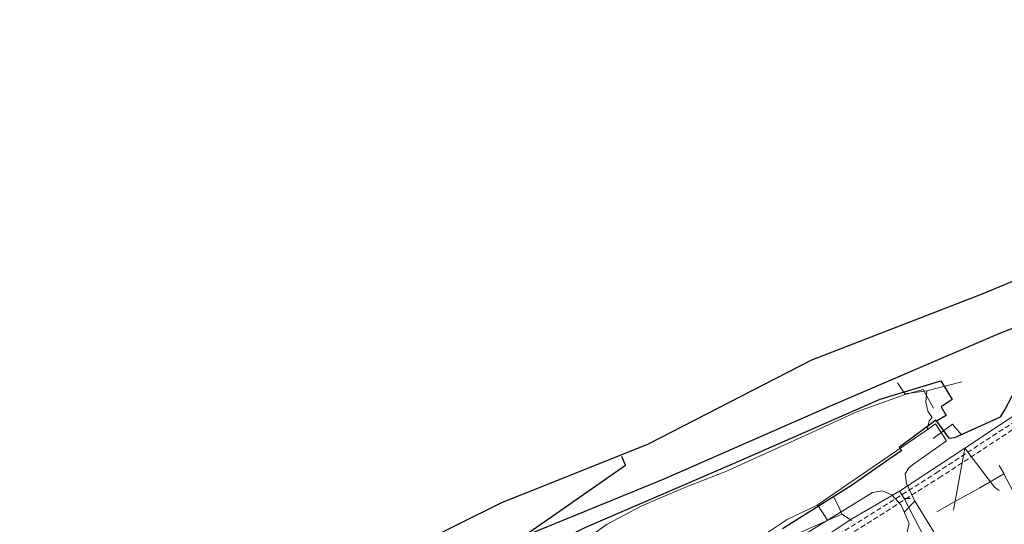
# Model space of a CAD drawing. Header units: metres. Extents: x -535942 to -530626, y -1087729 to -1086275.
# Tile 238 of 247: x -533945 to -533552, y -1086522 to -1086321. Entities that reach past the tile are written whole.
import ezdxf

# ---------------------------------------------------------------- set-up
doc = ezdxf.new("R2010")
doc.units = ezdxf.units.M
doc.linetypes.add('B_CARA_03', pattern=[3, 2, -1])
for name, color, linetype in [('_blok katastr', 7, 'Continuous'), ('_blok podklad SS', 7, 'Continuous'), ('_blok SS sítě', 7, 'Continuous')]:
    doc.layers.add(name, color=color, linetype=linetype)
for name, color, linetype, lineweight in [('AG uzemnění', 251, 'G_VED_663_PZ', 13), ('AG_SS kanal_déšť', 251, 'G_POTR_626_PN', 13), ('AG_SS náhon', 251, 'B_CARA_03', 13), ('AG_SS osvětlení', 251, 'HP_04_VO', 13), ('AG_SS voda pitna', 251, 'G_POTR_616_PN', 13)]:
    doc.layers.add(name, color=color, linetype=linetype, lineweight=lineweight)
doc.layers.add('BT_BPEJ', color=7, linetype='Continuous', true_color=0x7fffff)
doc.layers.add('BT_hranice_parcel', color=7, linetype='Continuous', true_color=0x007f00)
doc.styles.add('ROMANS', font='romans')
doc.linetypes.add('G_POTR_616_PN', pattern='A,0.5,-1,2,-6.5,[2,hpfmlin.shx,S=1,R=0,X=0,Y=0],-6.5,2,-1,0.5', length=20)
doc.linetypes.add('G_POTR_626_PN', pattern='A,0.5,-1,2,-6.5,[8,hpfmlin.shx,S=1,R=0,X=0,Y=0],-6.5,2,-1,0.5', length=20)
doc.linetypes.add('G_VED_663_PZ', pattern='A,3.5,-3,7,-3,7,-6.5,[23,hpfmlin.shx,S=1,R=0,X=0,Y=0],-6.5,7,-3,7,-3,3.5', length=60)
doc.linetypes.add('HP_04_VO', pattern='A,0.5,-1,2,-5,[28,hpfmlin.shx,S=1,R=0,X=0,Y=0],-0.8,["VO",ROMANS,S=1.7,R=0,X=2.75,Y=-0.8],-7,2,-1,0.5', length=19.8)

# ---------------------------------------------------------------- blocks, each defined once
blk = doc.blocks.new('_KATASTR')
at = {"layer": 'BT_BPEJ', "lineweight": -3}
blk.add_lwpolyline([(-533966, -1086650), (-533802, -1086557.5), (-533754, -1086534), (-533750, -1086531.21), (-533744.3, -1086527.24), (-533703, -1086498.5), (-533704.5, -1086495)], dxfattribs=at)
at = {"layer": 'BT_hranice_parcel', "lineweight": -3}
for points in [[(-533860.2, -1086569.26), (-533805.71, -1086539.83), (-533752.05, -1086513.18), (-533742.4, -1086509.33), (-533694.02, -1086490.05), (-533628.58, -1086456.5), (-533560.23, -1086430.02), (-533502.91, -1086406.16), (-533443.4, -1086381.82), (-533369.7, -1086350.51), (-533334.3, -1086337.74), (-533287.15, -1086320.73)], [(-533578.87, -1086480.93), (-533573.9, -1086487.66), (-533571.49, -1086487.49), (-533553.23, -1086479.21), (-533553, -1086478.79), (-533551.54, -1086476.34), (-533548.78, -1086471.06), (-533543.22, -1086460.51), (-533538.64, -1086446.31), (-533530.5, -1086437.75), (-533522.53, -1086433.66), (-533554.65, -1086446.32), (-533621.48, -1086475.08), (-533687.64, -1086504.12), (-533745.59, -1086527.77), (-533800.01, -1086553.03), (-533866.02, -1086589.59), (-533930.39, -1086626.94), (-533977.71, -1086657.09)], [(-534052.87, -1086705.47), (-533854.49, -1086591.17), (-533844.74, -1086585.55), (-533812.29, -1086569.5), (-533718.82, -1086523.27), (-533659.87, -1086497.76), (-533601.36, -1086472.11), (-533577.08, -1086464.81), (-533572.6, -1086472.32), (-533576.95, -1086475.22), (-533574.95, -1086478.65), (-533578.87, -1086480.93)], [(-533578.87, -1086480.93), (-533579.13, -1086480.58), (-533593.73, -1086491.39), (-533592.68, -1086492.65), (-533597.34, -1086495.85), (-533612.79, -1086506.54), (-533640.3, -1086523.82)]]:
    blk.add_lwpolyline(points, dxfattribs=at)
blk = doc.blocks.new('kanalizace SS')
at = {"layer": 'AG_SS kanal_déšť', "ltscale": 0.7}
for p, q in [((-533567.46, -1086491.64), (-533489.44, -1086440.01)), ((-533580.09, -1086487.77), (-533572.39, -1086482.18)), ((-533572.39, -1086482.18), (-533568.91, -1086486.4)), ((-533593.56, -1086508.87), (-533567.46, -1086491.64)), ((-533567.46, -1086491.63), (-533572.09, -1086516.48)), ((-533567.46, -1086491.63), (-533555.69, -1086507.2)), ((-533555.69, -1086507.2), (-533553.74, -1086508.65)), ((-533617.51, -1086515.81), (-533619.62, -1086511.42)), ((-533612.63, -1086519.91), (-533593.56, -1086508.87)), ((-533591.72, -1086511.77), (-533593.56, -1086508.87)), ((-533580.22, -1086533.98), (-533591.72, -1086511.77)), ((-533589.3, -1086511.79), (-533591.72, -1086511.77)), ((-533616.62, -1086518.04), (-533617.51, -1086515.81)), ((-533698.59, -1086576.05), (-533612.63, -1086519.91)), ((-533655.17, -1086534.86), (-533616.62, -1086518.04)), ((-533616.62, -1086518.04), (-533612.65, -1086520.51))]:
    blk.add_line(p, q, dxfattribs=at)
blk = doc.blocks.new('náhon')
at = {"layer": 'AG_SS náhon'}
for points in [[(-534106.61, -1086808.61), (-534102.4, -1086806.21), (-534053.95, -1086793.31), (-534007.65, -1086777.21), (-533985.13, -1086762.95), (-533974.16, -1086755.31), (-533962.54, -1086747.06), (-533921.34, -1086720.09), (-533863.29, -1086682.16), (-533829.3, -1086660.44), (-533782.1, -1086630.61), (-533744.31, -1086606.27), (-533706.57, -1086582.47), (-533633.12, -1086535.79), (-533579.03, -1086501.63), (-533523.61, -1086465.38)], [(-534105.66, -1086810.71), (-534101.52, -1086808.35), (-534053.28, -1086795.51), (-534006.65, -1086779.29), (-533983.86, -1086764.87), (-533972.83, -1086757.19), (-533961.25, -1086748.96), (-533920.08, -1086722.02), (-533862.05, -1086684.09), (-533828.07, -1086662.38), (-533780.87, -1086632.55), (-533743.08, -1086608.21), (-533705.34, -1086584.42), (-533631.89, -1086537.73), (-533577.79, -1086503.56), (-533522.35, -1086467.3)]]:
    blk.add_lwpolyline(points, dxfattribs=at)
blk = doc.blocks.new('ss pitná voda')
at = {"layer": 'AG_SS voda pitna', "ltscale": 0.7}
for p, q in [((-533591.33, -1086470.26), (-533584.17, -1086468.34)), ((-533584.17, -1086468.34), (-533580.02, -1086475.79)), ((-533610.4, -1086477.11), (-533591.33, -1086470.26)), ((-533629.76, -1086485.91), (-533610.4, -1086477.11)), ((-533662.98, -1086501.06), (-533629.76, -1086485.91)), ((-533678.34, -1086506.97), (-533662.98, -1086501.06)), ((-533696.43, -1086514.72), (-533678.34, -1086506.97)), ((-533710.34, -1086522), (-533696.43, -1086514.72)), ((-533720.55, -1086529.39), (-533710.34, -1086522))]:
    blk.add_line(p, q, dxfattribs=at)
blk = doc.blocks.new('ss_vo')
at = {"layer": 'AG_SS osvětlení', "ltscale": 0.7}
for p, q in [((-533594.461, -1086465.634), (-533591.408, -1086469.947)), ((-533591.408, -1086469.947), (-533582.718, -1086468.846)), ((-533582.683, -1086468.837), (-533583.069, -1086473.181)), ((-533582.718, -1086468.846), (-533568.688, -1086465.267)), ((-533583.069, -1086473.181), (-533582.26, -1086476.967)), ((-533582.26, -1086476.967), (-533580.601, -1086479.435)), ((-533580.601, -1086479.435), (-533581.771, -1086480.839)), ((-533582.58, -1086484.435), (-533626.468, -1086514.41)), ((-533581.771, -1086480.839), (-533582.58, -1086484.435)), ((-533582.58, -1086484.435), (-533579.197, -1086482.041)), ((-533579.197, -1086482.041), (-533574.772, -1086488.764)), ((-533574.772, -1086488.764), (-533588.345, -1086498.337)), ((-533589.834, -1086499.571), (-533591.281, -1086501.996)), ((-533588.345, -1086498.337), (-533589.834, -1086499.571)), ((-533591.281, -1086501.996), (-533590.813, -1086505.826)), ((-533590.813, -1086505.826), (-533587.579, -1086512.633)), ((-533655.507, -1086540.832), (-533604.364, -1086509.389)), ((-533604.364, -1086509.389), (-533600.577, -1086508.666)), ((-533600.577, -1086508.666), (-533596.62, -1086510.283)), ((-533596.62, -1086510.283), (-533592.876, -1086514.495)), ((-533626.468, -1086514.41), (-533638.445, -1086520.175)), ((-533626.39, -1086514.357), (-533622.291, -1086520.41)), ((-533592.876, -1086514.495), (-533589.77, -1086521.728)), ((-533587.449, -1086512.845), (-533591.727, -1086517.171)), ((-533587.579, -1086512.633), (-533579.793, -1086525.355)), ((-533679.44, -1086547.225), (-533638.445, -1086520.175)), ((-533589.77, -1086521.728), (-533591.132, -1086527.302))]:
    blk.add_line(p, q, dxfattribs=at)
blk = doc.blocks.new('ss uzemnění')
at = {"layer": 'AG uzemnění', "ltscale": 0.4}
for p, q in [((-533553.817, -1086498.656), (-533551.867, -1086501.959)), ((-533561.561, -1086507.464), (-533551.903, -1086501.89)), ((-533551.903, -1086501.89), (-533545.776, -1086513.506)), ((-533551.867, -1086501.959), (-533551.817, -1086501.932)), ((-533571.858, -1086513.293), (-533561.561, -1086507.464)), ((-533578.708, -1086517.08), (-533571.858, -1086513.293))]:
    blk.add_line(p, q, dxfattribs=at)

msp = doc.modelspace()

# ---------------------------------------------------------------- block references
at = {"layer": '_blok katastr', "lineweight": -3}
msp.add_blockref('_KATASTR', (0, 0), dxfattribs=at)
at = {"layer": '_blok podklad SS'}
msp.add_blockref('náhon', (0, 0), dxfattribs=at)
at = {"layer": '_blok SS sítě'}
for name in ['kanalizace SS', 'ss_vo', 'ss pitná voda', 'ss uzemnění']:
    msp.add_blockref(name, (0, 0), dxfattribs=at)

doc.saveas('drawing.dxf')
